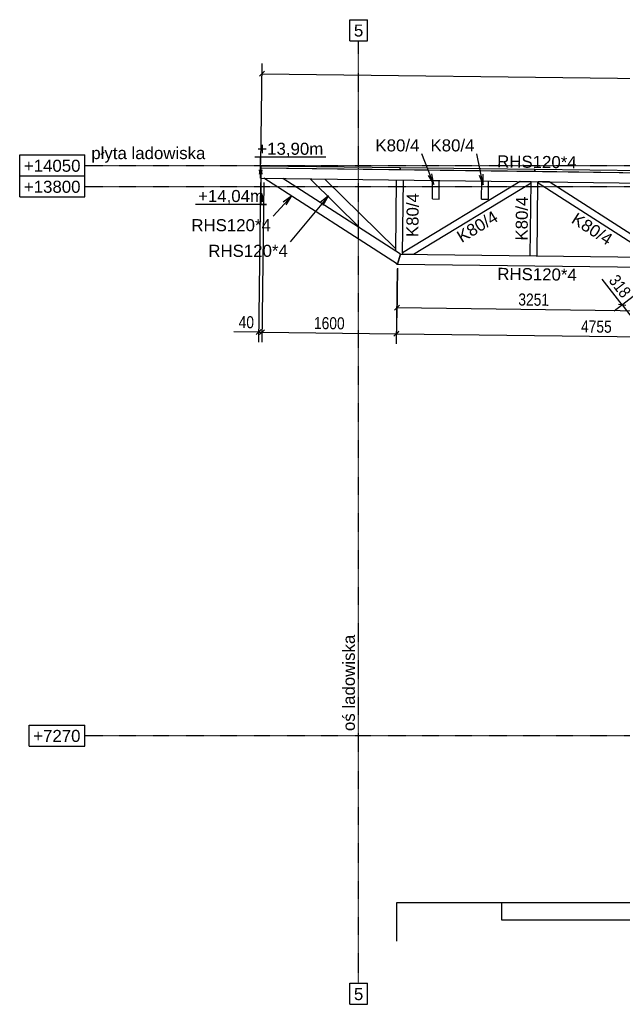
# Model space of a CAD drawing. Header units: millimetres. Extents: x -32861 to 254386, y 0 to 15445.
# Tile 1 of 67: x -32861 to -25692, y 150 to 11858. Entities that reach past the tile are written whole.
import ezdxf

# ---------------------------------------------------------------- set-up
doc = ezdxf.new("R2010")
doc.units = ezdxf.units.MM
doc.linetypes.add('DXK_LINE_DOT3', pattern=[5.9187, 2.979, -0.9799, 0.9799, -0.9799])
doc.styles.add('Arial', font='ARIAL.TTF', dxfattribs={"height": 0.2})
doc.styles.add('Arial Narrow', font='ARIALN.TTF', dxfattribs={"height": 0.2})

# ---------------------------------------------------------------- blocks, each defined once
blk = doc.blocks.new('GridLine-95862 - 93498')
at = {"color": 6}
for p, q in [((-32750, 3470), (-32088, 3470)), ((-32750, 3220), (-32750, 3470)), ((-32088, 3220), (-32088, 3470)), ((-21712, 3470), (-21050, 3470)), ((-21712, 3220), (-21712, 3470)), ((-21050, 3220), (-21050, 3470)), ((-32750, 3220), (-32088, 3220)), ((-21712, 3220), (-21050, 3220))]:
    blk.add_line(p, q, dxfattribs=at)
at = {"color": 6, "linetype": 'DXK_LINE_DOT3'}
blk.add_line((-32088, 3345), (-21712, 3345), dxfattribs=at)
at = {"color": 7, "style": 'Arial'}
for p in [(-32700, 3270), (-21662, 3270)]:
    blk.add_text('+7270', height=143.3, dxfattribs=at).set_placement(p)
blk = doc.blocks.new('Part-93603 - 93498')
at = {"color": 7}
for p, q in [((-29994, 10093), (-29995, 9973)), ((-23924, 10016), (-29994, 10093)), ((-29995, 9973), (-23926, 9896))]:
    blk.add_line(p, q, dxfattribs=at)
blk = doc.blocks.new('Part-94591 - 93498')
at = {"color": 7}
for p, q in [((-28373, 8956), (-28374, 8952)), ((-28374, 8952), (-28367, 8952))]:
    blk.add_line(p, q, dxfattribs=at)
blk = doc.blocks.new('Part-93743 - 93498')
at = {"color": 7}
for p, q in [((-28388, 9108), (-28377, 9953)), ((-28308, 9072), (-28297, 9952))]:
    blk.add_line(p, q, dxfattribs=at)
blk = doc.blocks.new('Part-94960 - 93498')
at = {"color": 7}
for p, q in [((-26736, 10077), (-28333, 10097)), ((-28333, 10097), (-28333, 10072)), ((-26737, 10052), (-28333, 10072)), ((-26736, 10077), (-26737, 10052))]:
    blk.add_line(p, q, dxfattribs=at)
blk = doc.blocks.new('Part-94949 - 93498')
at = {"color": 7}
for p, q in [((-29993, 10118), (-29994, 10093)), ((-28338, 10072), (-29994, 10093)), ((-28338, 10097), (-29993, 10118)), ((-28338, 10097), (-28338, 10072))]:
    blk.add_line(p, q, dxfattribs=at)
blk = doc.blocks.new('Part-93750 - 93498')
at = {"color": 7}
for p, q in [((-26787, 9052), (-26776, 9932)), ((-26707, 9051), (-26696, 9931))]:
    blk.add_line(p, q, dxfattribs=at)
blk = doc.blocks.new('Part-93780 - 93498')
at = {"color": 7}
for p, q in [((-28367, 8952), (-29956, 9973)), ((-29956, 9973), (-29729, 9970)), ((-28331, 9072), (-29729, 9970)), ((-28367, 8952), (-28331, 9072))]:
    blk.add_line(p, q, dxfattribs=at)
blk = doc.blocks.new('Part-93783 - 93498')
at = {"color": 7}
for p, q in [((-26909, 9933), (-28307, 9084)), ((-28175, 9071), (-26777, 9919)), ((-26777, 9931), (-26909, 9933)), ((-26777, 9919), (-26777, 9931)), ((-28307, 9084), (-28307, 9073)), ((-28307, 9073), (-28175, 9071))]:
    blk.add_line(p, q, dxfattribs=at)
blk = doc.blocks.new('GridLine-95858 - 93498')
at = {"color": 6}
for p, q in [((-32861, 10250), (-32088, 10250)), ((-32861, 10000), (-32861, 10250)), ((-32088, 10000), (-32088, 10250)), ((-32861, 10000), (-32088, 10000))]:
    blk.add_line(p, q, dxfattribs=at)
at = {"color": 6, "linetype": 'DXK_LINE_DOT3'}
blk.add_line((-32088, 10125), (-8520, 10125), dxfattribs=at)
at = {"color": 7, "style": 'Arial'}
blk.add_text('+14050', height=143.3, dxfattribs=at).set_placement((-32811, 10050))
blk = doc.blocks.new('Part-93788 - 93498')
at = {"color": 7}
for p, q in [((-26563, 9929), (-26695, 9930)), ((-26695, 9930), (-26695, 9918)), ((-26695, 9918), (-25317, 9034)), ((-25186, 9045), (-26563, 9929)), ((-25187, 9032), (-25186, 9045))]:
    blk.add_line(p, q, dxfattribs=at)
blk = doc.blocks.new('GridLine-95861 - 93498')
at = {"color": 6}
for p, q in [((-32861, 10000), (-32088, 10000)), ((-32861, 9750), (-32861, 10000)), ((-32088, 9750), (-32088, 10000)), ((-32861, 9750), (-32088, 9750))]:
    blk.add_line(p, q, dxfattribs=at)
at = {"color": 6, "linetype": 'DXK_LINE_DOT3'}
blk.add_line((-32088, 9875), (-8520, 9875), dxfattribs=at)
at = {"color": 7, "style": 'Arial'}
blk.add_text('+13800', height=143.3, dxfattribs=at).set_placement((-32811, 9800))
blk = doc.blocks.new('Part-93890 - 93498')
at = {"color": 4}
for p, q in [((-27130, 1355), (-28379, 1355)), ((-28379, 1355), (-28379, 900))]:
    blk.add_line(p, q, dxfattribs=at)
blk = doc.blocks.new('Part-93980 - 93498')
blk.add_hatch(color=4).paths.add_polyline_path([(-23780, 1355), (-25374, 1355), (-25374, 1155), (-23780, 1155)])
at = {"color": 4}
for p, q in [((-25374, 1355), (-27130, 1355)), ((-27130, 1355), (-27130, 1155)), ((-23780, 1355), (-25374, 1355)), ((-25374, 1355), (-25374, 1155)), ((-23780, 1155), (-23780, 1355)), ((-27130, 1155), (-25374, 1155)), ((-25374, 1155), (-23780, 1155))]:
    blk.add_line(p, q, dxfattribs=at)
blk = doc.blocks.new('Part-94017 - 93498')
at = {"color": 7}
for p, q in [((-28331, 9072), (-28367, 8952)), ((-28331, 9072), (-23644, 9012)), ((-28367, 8952), (-23644, 8892))]:
    blk.add_line(p, q, dxfattribs=at)
blk = doc.blocks.new('Part-94513 - 93498')
at = {"color": 7}
for p, q in [((-29405, 9966), (-28806, 9377)), ((-29232, 9963), (-28388, 9134)), ((-28387, 8965), (-28374, 8952)), ((-28374, 8952), (-28373, 8956))]:
    blk.add_line(p, q, dxfattribs=at)
blk = doc.blocks.new('Part-94974 - 93498')
at = {"color": 7}
for p, q in [((-25135, 10056), (-26732, 10077)), ((-26732, 10077), (-26732, 10052)), ((-25135, 10031), (-26732, 10052)), ((-25135, 10056), (-25135, 10031))]:
    blk.add_line(p, q, dxfattribs=at)
blk = doc.blocks.new('Part-95008 - 93498')
at = {"color": 7}
for p, q in [((-27366, 9724), (-27364, 9940)), ((-27286, 9723), (-27284, 9939)), ((-27366, 9724), (-27286, 9723))]:
    blk.add_line(p, q, dxfattribs=at)
blk = doc.blocks.new('Part-95015 - 93498')
at = {"color": 7}
for p, q in [((-27952, 9727), (-27949, 9947)), ((-27949, 9947), (-27870, 9946)), ((-27872, 9726), (-27870, 9946)), ((-27952, 9727), (-27872, 9726))]:
    blk.add_line(p, q, dxfattribs=at)
blk = doc.blocks.new('GridLine-95860 - 93498')
at = {"color": 6}
for p, q in [((-28935, 11858), (-28724, 11858)), ((-28935, 11608), (-28935, 11858)), ((-28724, 11608), (-28724, 11858)), ((-28935, 11608), (-28724, 11608)), ((-28935, 400), (-28724, 400)), ((-28935, 150), (-28935, 400)), ((-28724, 150), (-28724, 400)), ((-28935, 150), (-28724, 150))]:
    blk.add_line(p, q, dxfattribs=at)
at = {"color": 6, "linetype": 'DXK_LINE_DOT3'}
blk.add_line((-28829, 400), (-28829, 11608), dxfattribs=at)
at = {"color": 7, "style": 'Arial'}
for p in [(-28885, 11658), (-28885, 200)]:
    blk.add_text('5', height=143, dxfattribs=at).set_placement(p)
blk = doc.blocks.new('StraightDimension-95327 - 93498')
at = {"color": 174}
for p, q in [((-29949, 11245), (-30010, 11186)), ((-29993, 10143), (-29978, 11336)), ((-29980, 11216), (-11134, 10976))]:
    blk.add_line(p, q, dxfattribs=at)
blk = doc.blocks.new('StraightDimension-95381 - 93498')
at = {"color": 174}
for p, q in [((-23613, 8908), (-23626, 7942)), ((-28369, 8897), (-28381, 8003)), ((-28349, 8153), (-28410, 8093)), ((-28379, 8123), (-23624, 8062)), ((-23655, 8033), (-23594, 8092))]:
    blk.add_line(p, q, dxfattribs=at)
at = {"color": 30, "style": 'Arial Narrow'}
blk.add_text('4755', height=143.2, rotation=359.2723, dxfattribs=at).set_placement((-26184, 8140))
blk = doc.blocks.new('StraightDimension-95382 - 93498')
at = {"color": 174}
for p, q in [((-29956, 9923), (-29981, 8023)), ((-28369, 8897), (-28381, 8002)), ((-29949, 8172), (-30009, 8113)), ((-29979, 8143), (-28379, 8122)), ((-28410, 8093), (-28349, 8152))]:
    blk.add_line(p, q, dxfattribs=at)
at = {"color": 30, "style": 'Arial Narrow'}
blk.add_text('1600', height=143.2, rotation=359.2723, dxfattribs=at).set_placement((-29361, 8180))
blk = doc.blocks.new('StraightDimension-95383 - 93498')
at = {"color": 174}
for p, q in [((-29996, 9923), (-30020, 8023)), ((-29956, 9923), (-29981, 8023)), ((-30019, 8143), (-30313, 8147)), ((-30019, 8143), (-30313, 8147)), ((-30049, 8114), (-29988, 8173)), ((-30019, 8143), (-29979, 8143)), ((-29949, 8172), (-30009, 8113))]:
    blk.add_line(p, q, dxfattribs=at)
at = {"color": 30, "style": 'Arial Narrow'}
blk.add_text('40', height=143.2, rotation=359.2723, dxfattribs=at).set_placement((-30257, 8191))
blk = doc.blocks.new('StraightDimension-95539 - 93498')
at = {"color": 174}
for p, q in [((-28368, 8902), (-28375, 8314)), ((-25117, 8861), (-25124, 8272)), ((-28343, 8463), (-28404, 8404)), ((-28374, 8434), (-25123, 8392)), ((-25153, 8363), (-25092, 8422))]:
    blk.add_line(p, q, dxfattribs=at)
at = {"color": 30, "style": 'Arial Narrow'}
blk.add_text('3251', height=143.2, rotation=359.2723, dxfattribs=at).set_placement((-26930, 8460))
blk = doc.blocks.new('StraightDimension-95606 - 93498')
at = {"color": 174}
for p, q in [((-25156, 8881), (-25790, 8392)), ((-25695, 8466), (-25930, 8772)), ((-25695, 8466), (-25930, 8772)), ((-24997, 8601), (-25596, 8140)), ((-25652, 8460), (-25737, 8471)), ((-25695, 8466), (-25501, 8214)), ((-25543, 8219), (-25458, 8208))]:
    blk.add_line(p, q, dxfattribs=at)
at = {"color": 30, "style": 'Arial Narrow'}
blk.add_text('318', height=143.2, rotation=307.5916, dxfattribs=at).set_placement((-25860, 8754))
blk = doc.blocks.new('Mark-93741 - 93498')
at = {"color": 30, "style": 'Arial'}
blk.add_text('K80/4', height=143.3, rotation=89.2726, dxfattribs=at).set_placement((-28119, 9272))
blk = doc.blocks.new('Mark-93601 - 93498')
at = {"color": 30, "style": 'Arial'}
blk.add_text('RHS120*4', height=143.3, rotation=359.2723, dxfattribs=at).set_placement((-27182, 10102))
blk = doc.blocks.new('Mark-93748 - 93498')
at = {"color": 30, "style": 'Arial'}
blk.add_text('K80/4', height=143.3, rotation=89.2726, dxfattribs=at).set_placement((-26820, 9231))
blk = doc.blocks.new('Mark-93776 - 93498')
at = {"color": 136}
for p, q in [((-29625, 9764), (-29844, 9523)), ((-29625, 9764), (-29727, 9689)), ((-29690, 9655), (-29625, 9764))]:
    blk.add_line(p, q, dxfattribs=at)
at = {"color": 30, "style": 'Arial'}
blk.add_text('RHS120*4', height=143.3, dxfattribs=at).set_placement((-30819, 9343))
blk = doc.blocks.new('Mark-93781 - 93498')
at = {"color": 30, "style": 'Arial'}
blk.add_text('K80/4', height=143.3, rotation=31.2548, dxfattribs=at).set_placement((-27604, 9201))
blk = doc.blocks.new('Mark-93786 - 93498')
at = {"color": 30, "style": 'Arial'}
blk.add_text('K80/4', height=143.3, rotation=327.2898, dxfattribs=at).set_placement((-26310, 9451))
blk = doc.blocks.new('Mark-95011 - 93498')
at = {"color": 136}
for p, q in [((-27934, 9900), (-28076, 10262)), ((-28003, 10007), (-27934, 9900)), ((-27934, 9900), (-27957, 10025))]:
    blk.add_line(p, q, dxfattribs=at)
at = {"color": 30, "style": 'Arial'}
blk.add_text('K80/4', height=143.3, dxfattribs=at).set_placement((-28629, 10292))
blk = doc.blocks.new('Mark-94015 - 93498')
at = {"color": 30, "style": 'Arial'}
blk.add_text('RHS120*4', height=143.3, rotation=359.2723, dxfattribs=at).set_placement((-27180, 8765))
blk = doc.blocks.new('Mark-94509 - 93498')
at = {"color": 136}
for p, q in [((-29189, 9763), (-29642, 9218)), ((-29189, 9763), (-29288, 9683)), ((-29250, 9651), (-29189, 9763))]:
    blk.add_line(p, q, dxfattribs=at)
at = {"color": 30, "style": 'Arial'}
blk.add_text('RHS120*4', height=143.3, dxfattribs=at).set_placement((-30617, 9038))
blk = doc.blocks.new('Mark-95004 - 93498')
at = {"color": 136}
for p, q in [((-27348, 9893), (-27421, 10262)), ((-27397, 10011), (-27348, 9893)), ((-27348, 9893), (-27348, 10021))]:
    blk.add_line(p, q, dxfattribs=at)
at = {"color": 30, "style": 'Arial'}
blk.add_text('K80/4', height=143.3, dxfattribs=at).set_placement((-27974, 10292))
blk = doc.blocks.new('Text-95809 - 93498')
at = {"color": 5, "style": 'Arial'}
blk.add_text('płyta ladowiska', height=143.26, dxfattribs=at).set_placement((-32009, 10200))
blk = doc.blocks.new('Unknown-95827 - 93498')
blk.add_hatch(color=6).paths.add_polyline_path([(-29970, 10073), (-29995, 9973), (-30020, 10073)])
at = {"color": 6}
for p, q in [((-29995, 10222), (-30064, 10222)), ((-29220, 10222), (-30064, 10222)), ((-29995, 9973), (-29995, 10222))]:
    blk.add_line(p, q, dxfattribs=at)
at = {"color": 6, "style": 'Arial'}
blk.add_text('+13,90m', height=143.3, dxfattribs=at).set_placement((-30034, 10252))
blk = doc.blocks.new('Text-95831 - 93498')
at = {"color": 5, "style": 'Arial'}
blk.add_text('oś ladowiska', height=143.26, rotation=90.0002, dxfattribs=at).set_placement((-28874, 3399))
blk = doc.blocks.new('Unknown-95839 - 93498')
blk.add_hatch(color=6).paths.add_polyline_path([(-30018, 10018), (-29993, 10118), (-29968, 10018)])
at = {"color": 6}
for p, q in [((-29993, 10118), (-29993, 9660)), ((-29925, 9660), (-30769, 9660)), ((-29993, 9660), (-29925, 9660))]:
    blk.add_line(p, q, dxfattribs=at)
at = {"color": 6, "style": 'Arial'}
blk.add_text('+14,04m', height=143.3, dxfattribs=at).set_placement((-30739, 9690))

msp = doc.modelspace()

# ---------------------------------------------------------------- block references
for name in ['GridLine-95860 - 93498', 'StraightDimension-95327 - 93498', 'Unknown-95827 - 93498', 'Mark-95011 - 93498', 'Mark-95004 - 93498', 'Text-95809 - 93498', 'GridLine-95858 - 93498', 'Mark-93601 - 93498', 'Unknown-95839 - 93498', 'Part-93603 - 93498', 'Part-94949 - 93498', 'Part-94960 - 93498', 'Part-94974 - 93498', 'GridLine-95861 - 93498', 'Part-93780 - 93498', 'Part-94513 - 93498', 'Part-93743 - 93498', 'StraightDimension-95383 - 93498', 'StraightDimension-95382 - 93498', 'Part-93783 - 93498', 'Part-95015 - 93498', 'Part-95008 - 93498', 'Part-93750 - 93498', 'Part-93788 - 93498', 'Mark-93776 - 93498', 'Mark-94509 - 93498', 'Mark-93741 - 93498', 'Mark-93748 - 93498', 'Mark-93781 - 93498', 'Mark-93786 - 93498', 'Part-94017 - 93498', 'StraightDimension-95381 - 93498', 'StraightDimension-95539 - 93498', 'Part-94591 - 93498', 'Mark-94015 - 93498', 'StraightDimension-95606 - 93498', 'Text-95831 - 93498', 'GridLine-95862 - 93498', 'Part-93890 - 93498', 'Part-93980 - 93498']:
    msp.add_blockref(name, (0, 0))

doc.saveas('drawing.dxf')
